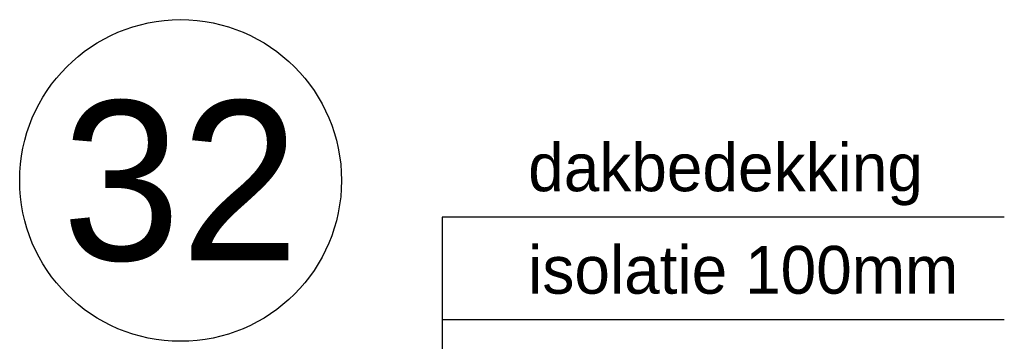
# Model space of a CAD drawing. Extents: x 0 to 140000, y 0 to 84100.
# Tile 37 of 105: x 13159 to 16247, y 34423 to 35432. Entities that reach past the tile are written whole.
import ezdxf
from ezdxf.enums import TextEntityAlignment as Align

# ---------------------------------------------------------------- set-up
doc = ezdxf.new("R2010")
doc.units = 0
doc.header["$LTSCALE"] = 100
doc.header["$MEASUREMENT"] = 0
for name, color, linetype in [('AL$1A---_ALGEMEEN', 1, 'CONTINUOUS'), ('AT$1A---_ALGEMEEN', 7, 'CONTINUOUS'), ('AT$1A---_TEKST', 2, 'CONTINUOUS')]:
    doc.layers.add(name, color=color, linetype=linetype)
doc.styles.add('02_100', font='B-GBP.shx', dxfattribs={"height": 250})
doc.styles.add('03_200', font='B-GBP.shx', dxfattribs={"height": 700})

msp = doc.modelspace()

# ---------------------------------------------------------------- linework, layer by layer
at = {"layer": 'AL$1A---_ALGEMEEN'}
for p, q in [((14483.7, 34812.1), (14483.7, 32263.2)), ((16246.7, 34812.1), (14483.7, 34812.1)), ((16246.7, 34490.6), (14483.7, 34490.6))]:
    msp.add_line(p, q, dxfattribs=at)
at = {"layer": 'AT$1A---_TEKST', "color": 1}
msp.add_circle((13663.6, 34927.3), 504.6, dxfattribs=at)

# ---------------------------------------------------------------- texts
at = {"layer": 'AT$1A---_ALGEMEEN', "color": 2, "style": '02_100'}
for s, p in [('dakbedekking', (14753.6, 34893.6)), ('isolatie 100mm', (14753.6, 34572.1))]:
    msp.add_text(s, height=150, dxfattribs=at).set_placement(p)
at = {"layer": 'AT$1A---_TEKST', "color": 3, "style": '03_200'}
msp.add_text('32', height=500, dxfattribs=at).set_placement((13663.6, 34927.3), align=Align.MIDDLE)

doc.saveas('drawing.dxf')
